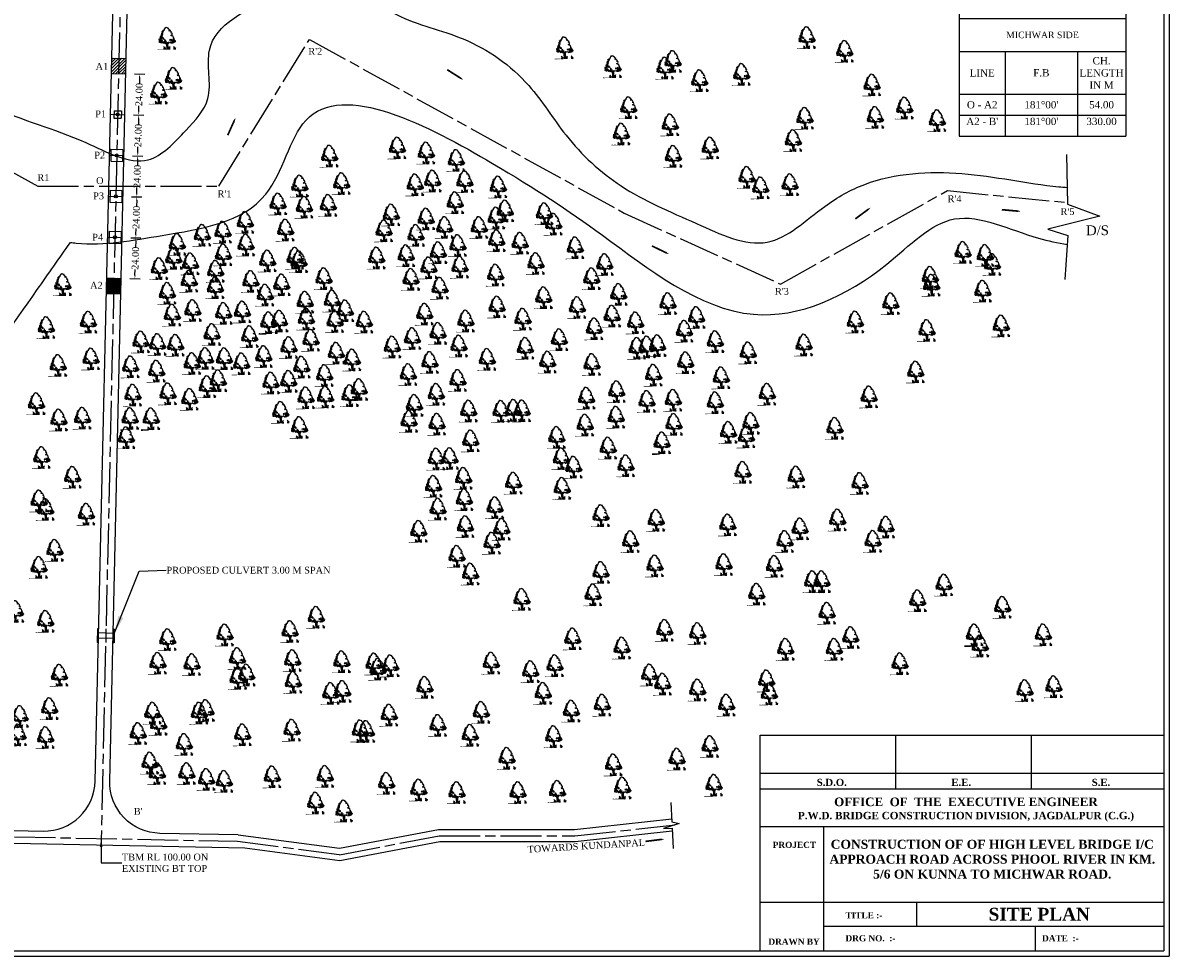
# Model space of a CAD drawing. Header units: metres. Extents: x 2367 to 3803, y 2055 to 3065.
# Tile 4 of 5: x 3131 to 3803, y 2055 to 2602. Entities that reach past the tile are written whole.
import ezdxf

# ---------------------------------------------------------------- set-up
doc = ezdxf.new("R2010")
doc.units = ezdxf.units.M
doc.header["$MEASUREMENT"] = 0
doc.linetypes.add('ACAD_ISO08W100', pattern=[36, 24, -3, 6, -3])
for name, color, linetype in [('GROUND_LVL', 114, 'Continuous'), ('SECTION', 7, 'Continuous'), ('TEX', 6, 'Continuous')]:
    doc.layers.add(name, color=color, linetype=linetype)
doc.styles.get("Standard").update_dxf_attribs({"font": 'times.ttf'})
doc.dimstyles.get("Standard").update_dxf_attribs({"dimtxt": 2.851, "dimasz": 2, "dimexe": 3, "dimexo": 5, "dimgap": 0.09, "dimtad": 0, "dimdec": 4, "dimzin": 0, "dimdsep": 46, "dimtxsty": 'Standard', "dimcen": 0.09, "dimadec": 0, "dimazin": 0, "dimtfac": 1, "dimtdec": 4, "dimtofl": 0, "dimtmove": 0, "dimatfit": 3, "dimfxl": 0, "dimtolj": 1, "dimtzin": 0, "dimarcsym": 0})

# ---------------------------------------------------------------- blocks, each defined once
blk = doc.blocks.new('A$C16861002')
h = blk.add_hatch()
h.set_pattern_fill('AR-SAND,_O', color=86, scale=0.0125, angle=-7.1637)
h.set_pattern_definition([(30.3363, (-626.73594, 51.387482), (0.0022222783, 0.0239954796), [0, -0.019, 0, -0.02125, 0, -0.0203125]), (0.3363, (-626.73594, 51.387482), (0.0263487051, 0.0322427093), [0, -0.01025, 0, -0.017125, 0, -0.0065625]), (320.3363, (-626.751195, 51.3894), (0.03863172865, -0.00478416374), [0, -0.00625, 0, -0.0225, 0, -0.029375]), (310.3363, (-626.751195, 51.3894), (0.0386513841, 0.0061993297), [0, -0.003125, 0, -0.01475, 0, -0.016875])])
edge = h.paths.add_edge_path()
edge.add_spline(control_points=[(0.63, 0.14), (0.62, 0.15), (0.59, 0.15), (0.51, 0.16), (0.38, 0.17), (0.24, 0.2), (0.12, 0.19), (0.01, 0.25), (-0.01, 0.21), (-0.02, 0.2)], knot_values=[0.028153, 0.028153, 0.028153, 0.028153, 0.042705, 0.440186, 0.998352, 1.57343, 2.182336, 2.529485, 2.667956, 2.667956, 2.667956, 2.667956], degree=3, periodic=0)
edge.add_line((-0.02, 0.2), (0.62, 0.12))
edge.add_arc((0.44, 0.18), 0.185, 342.7907, 350.3646)
at = {"color": 86}
for p, q in [((0.93, 0.56), (0.91, 0.37)), ((0.93, 0.24), (0.91, 0.1)), ((0.93, 0.38), (0.92, 0.23)), ((0.94, 0.66), (0.93, 0.56)), ((0.95, 0.55), (0.97, 0.67)), ((0.96, 0.49), (0.95, 0.38)), ((0.99, 0.67), (0.97, 0.5))]:
    blk.add_line(p, q, dxfattribs=at)
for points in [[(0.99, 2.08), (1.03, 2.07), (1.04, 2.08), (1.03, 2.09), (1.06, 2.12), (1.13, 2.09), (1.13, 2.08), (1.15, 2.08), (1.17, 2.05), (1.19, 2.05), (1.24, 2.03)], [(0.99, 2.08), (0.97, 2.08), (0.87, 1.96), (0.85, 1.88), (0.83, 1.86), (0.76, 1.85)], [(1.59, 1.09), (1.6, 1.09), (1.59, 1.21), (1.54, 1.27), (1.46, 1.27), (1.4, 1.32), (1.42, 1.35), (1.51, 1.37), (1.53, 1.41), (1.53, 1.5), (1.47, 1.5), (1.45, 1.55), (1.5, 1.61), (1.48, 1.61), (1.47, 1.65), (1.43, 1.65), (1.41, 1.65), (1.44, 1.68), (1.41, 1.72), (1.41, 1.76), (1.34, 1.75), (1.31, 1.74), (1.31, 1.78), (1.37, 1.8), (1.31, 1.89), (1.27, 1.92), (1.28, 1.99), (1.24, 2.02), (1.24, 2.03)], [(0.86, 0.1), (0.89, 0.26), (0.9, 0.43), (0.9, 0.59), (0.93, 0.67)], [(1, 0.66), (0.98, 0.5), (0.97, 0.36), (0.95, 0.18), (0.93, 0.09)], [(1.3, 0.65), (1.36, 0.63), (1.4, 0.64), (1.47, 0.62), (1.53, 0.65), (1.56, 0.64), (1.56, 0.68), (1.62, 0.65), (1.69, 0.68)], [(1.58, 1), (1.58, 0.96), (1.66, 0.92), (1.68, 0.85), (1.68, 0.81), (1.73, 0.79), (1.69, 0.68)]]:
    blk.add_lwpolyline(points, dxfattribs=at)
for points in [[(0.27, 1.12), (0.28, 1.08), (0.33, 1.12), (0.37, 1.1), (0.36, 1.14), (0.33, 1.13)], [(0.41, 1.08), (0.37, 1.06), (0.39, 1.02)], [(0.41, 1.26), (0.38, 1.23), (0.43, 1.21)], [(0.51, 1.32), (0.45, 1.37), (0.41, 1.34), (0.41, 1.3)], [(0.42, 1.15), (0.44, 1.09), (0.53, 1.13), (0.46, 1.14), (0.45, 1.18)], [(0.51, 1.2), (0.48, 1.17), (0.52, 1.16)], [(0.59, 1.49), (0.51, 1.48), (0.49, 1.44), (0.52, 1.43), (0.54, 1.39), (0.5, 1.37), (0.56, 1.37), (0.56, 1.41), (0.6, 1.43), (0.6, 1.45), (0.56, 1.46)], [(0.51, 1.3), (0.49, 1.24), (0.57, 1.2), (0.6, 1.22), (0.54, 1.25)], [(0.58, 1.57), (0.57, 1.55), (0.53, 1.58)], [(0.59, 1.34), (0.55, 1.32), (0.57, 1.3), (0.61, 1.31)], [(0.61, 1.68), (0.58, 1.64), (0.61, 1.59)], [(0.65, 1.56), (0.6, 1.52), (0.66, 1.48), (0.67, 1.51), (0.65, 1.52)], [(0.65, 1.2), (0.61, 1.18), (0.62, 1.11), (0.65, 1.11), (0.64, 1.15), (0.66, 1.15), (0.69, 1.13), (0.71, 1.15)], [(0.71, 1.74), (0.71, 1.69), (0.64, 1.7), (0.69, 1.72), (0.68, 1.76)], [(0.66, 1.81), (0.71, 1.82), (0.65, 1.78)], [(0.7, 1.64), (0.66, 1.62), (0.69, 1.59)], [(0.69, 1.1), (0.71, 1.05), (0.75, 1.08)], [(0.74, 1.88), (0.72, 1.85), (0.75, 1.86)], [(0.79, 1.81), (0.74, 1.78), (0.78, 1.76)], [(1.63, 1.07), (1.59, 1.08), (1.56, 1.02), (1.58, 1.01), (1.6, 1.04)], [(0.28, 0.91), (0.23, 0.89), (0.27, 0.87)], [(0.26, 1.04), (0.3, 0.93), (0.35, 0.97)], [(0.32, 0.86), (0.29, 0.84), (0.34, 0.82), (0.36, 0.84)], [(0.35, 0.92), (0.31, 0.9), (0.38, 0.86), (0.4, 0.88)], [(0.45, 1.02), (0.39, 0.98), (0.4, 0.94), (0.46, 0.96)], [(0.44, 0.86), (0.39, 0.81), (0.44, 0.81), (0.48, 0.78)], [(0.47, 0.86), (0.5, 0.82), (0.55, 0.86)], [(0.48, 0.95), (0.5, 0.89), (0.57, 0.97), (0.52, 0.94)], [(0.58, 0.87), (0.54, 0.83), (0.58, 0.72), (0.67, 0.76), (0.61, 0.78), (0.64, 0.81)], [(0.68, 0.81), (0.71, 0.73), (0.74, 0.8)], [(0.72, 0.89), (0.75, 0.84), (0.82, 0.84), (0.8, 0.87), (0.75, 0.88)], [(0.79, 0.76), (0.73, 0.71), (0.76, 0.67), (0.79, 0.69), (0.77, 0.71)], [(0.81, 0.98), (0.78, 0.93), (0.85, 0.93)], [(0.85, 0.75), (0.81, 0.68), (0.89, 0.69)], [(0.86, 0.85), (0.85, 0.81), (0.89, 0.79), (0.93, 0.81)], [(0.92, 0.66), (0.96, 0.74), (1.04, 0.69), (0.97, 0.7)], [(1.05, 0.67), (1.02, 0.64), (1.07, 0.63)], [(1.06, 0.71), (1.11, 0.66), (1.12, 0.7)], [(1.19, 0.7), (1.22, 0.68), (1.25, 0.73)], [(1.22, 0.93), (1.23, 0.89), (1.28, 0.9), (1.3, 0.86), (1.33, 0.94), (1.28, 0.92)], [(1.32, 0.7), (1.28, 0.66), (1.35, 0.66)], [(1.35, 0.9), (1.39, 0.85), (1.46, 0.85)], [(1.37, 0.72), (1.43, 0.66), (1.48, 0.69), (1.53, 0.67), (1.52, 0.74), (1.47, 0.71)], [(1.39, 0.95), (1.42, 0.9), (1.44, 0.96)], [(1.5, 0.85), (1.55, 0.81), (1.49, 0.81)], [(1.58, 0.95), (1.51, 0.91), (1.52, 0.88), (1.58, 0.85), (1.63, 0.88), (1.56, 0.89), (1.61, 0.93)], [(1.57, 0.74), (1.56, 0.7), (1.61, 0.68), (1.61, 0.74)], [(1.65, 1.02), (1.6, 1), (1.61, 0.96)], [(1.61, 0.82), (1.62, 0.77), (1.66, 0.82)], [(1.67, 0.75), (1.65, 0.72), (1.69, 0.69)]]:
    blk.add_lwpolyline(points, close=True, dxfattribs=at)
for centre, radius, start, end in [((0.35, 0.21), 0.324, 343.8213, 33.8793), ((0.57, 0.19), 0.128, 354.9817, 66.5193), ((0.54, 0.16), 0.113, 338.4127, 44.178), ((0.44, 0.18), 0.185, 343.4617, 20.2712), ((0.31, 0.26), 0.391, 338.8097, 11.1779), ((0.75, 0.11), 0.0708, 83.2374, 178.7654), ((0.84, 0.14), 0.144, 124.1986, 191.1044), ((0.96, 0.09), 0.0708, 346.9072, 82.4352), ((0.88, 0.14), 0.144, 334.5682, 41.474), ((1.42, 0.12), 0.391, 154.4947, 186.8629), ((1.16, 0.12), 0.128, 99.1533, 170.6909), ((1.37, 0.08), 0.324, 131.7933, 181.8513), ((1.18, 0.08), 0.113, 121.4946, 187.2599), ((1.27, 0.07), 0.185, 145.4014, 182.2109), ((1.25, 0.1), 0.324, 343.8213, 33.8793), ((1.47, 0.08), 0.128, 354.9817, 66.5193), ((1.44, 0.05), 0.113, 338.4127, 44.178), ((1.35, 0.06), 0.185, 343.4617, 20.2712), ((1.21, 0.14), 0.391, 338.8097, 11.1779), ((1.65, 0), 0.0708, 83.2374, 178.7654), ((1.74, 0.03), 0.144, 124.1986, 191.1044)]:
    blk.add_arc(centre, radius, start, end, dxfattribs=at)
for points, start_tangent, end_tangent in [([(0.76, 0.18), (0.76, 0.19), (0.76, 0.2), (0.77, 0.19), (0.77, 0.19), (0.77, 0.18), (0.77, 0.18), (0.77, 0.17), (0.76, 0.17), (0.76, 0.18), (0.76, 0.18)], (-0.533022, 0.846101), (-0.533022, 0.846101)), ([(0.76, 0.26), (0.76, 0.27), (0.76, 0.27), (0.76, 0.27), (0.76, 0.27), (0.77, 0.26), (0.77, 0.26), (0.76, 0.26), (0.76, 0.26), (0.76, 0.26), (0.76, 0.26)], (-0.533022, 0.846101), (-0.533022, 0.846101)), ([(0.97, 0.16), (0.97, 0.17), (0.97, 0.17), (0.96, 0.17), (0.96, 0.17), (0.95, 0.16), (0.95, 0.16), (0.95, 0.15), (0.96, 0.15), (0.97, 0.15), (0.97, 0.16)], (0.725822, 0.687882), (0.725822, 0.687882)), ([(0.99, 0.23), (0.99, 0.24), (0.99, 0.24), (0.98, 0.24), (0.98, 0.24), (0.98, 0.24), (0.98, 0.23), (0.98, 0.23), (0.98, 0.23), (0.99, 0.23), (0.99, 0.23)], (0.725822, 0.687882), (0.725822, 0.687882)), ([(1.66, 0.15), (1.66, 0.16), (1.66, 0.16), (1.67, 0.16), (1.67, 0.15), (1.67, 0.15), (1.67, 0.15), (1.67, 0.14), (1.66, 0.14), (1.66, 0.15), (1.66, 0.15)], (-0.533022, 0.846101), (-0.533022, 0.846101)), ([(1.66, 0.07), (1.66, 0.08), (1.67, 0.08), (1.67, 0.08), (1.67, 0.08), (1.68, 0.07), (1.68, 0.07), (1.67, 0.06), (1.67, 0.06), (1.66, 0.07), (1.66, 0.07)], (-0.533022, 0.846101), (-0.533022, 0.846101))]:
    blk.add_spline(points, degree=3, dxfattribs=dict(at, start_tangent=start_tangent, end_tangent=end_tangent))
blk = doc.blocks.new('*T5')
at = {"color": 0, "linetype": 'ByBlock', "lineweight": -2, "transparency": 16777216}
for p, q in [((0, 0), (97.69, 0)), ((0, 0), (0, -87.76)), ((97.69, 0), (97.69, -87.76)), ((0, -18.72), (97.69, -18.72)), ((0, -38.01), (97.69, -38.01)), ((27.09, -38.01), (27.09, -87.76)), ((69.33, -38.01), (69.33, -87.76)), ((0, -63.15), (97.69, -63.15)), ((0, -75.45), (97.69, -75.45)), ((0, -87.76), (97.69, -87.76))]:
    blk.add_line(p, q, dxfattribs=at)
at = {"color": 0, "linetype": 'ByBlock', "transparency": 16777216}
for s, insert, char_height, width, attachment_point in [('{\\fTimes New Roman|b0|i0|c0|p18;BEARING DETAIL OF ROAD}', (48.84, -9.36), 4.752, 94.8347, 5), ('MICHWAR SIDE', (48.84, -28.37), 3.8016, 94.8347, 5), ('{\\fTimes New Roman|b0|i0|c0|p18;CH. LENGTH IN M}', (83.51, -50.58), 4.2768, 25.5097, 5), ('{\\fTimes New Roman|b0|i0|c0|p18;LINE}', (13.54, -50.58), 4.2768, 24.2352, 5), ('{\\fTimes New Roman|b0|i0|c0|p18;F.B}', (48.21, -50.58), 4.2768, 39.3874, 5), ('{\\fTimes New Roman|b0|i0|c0|p18;O - A2}', (13.54, -69.3), 4.2768, 24.2352, 5), ("181%%D00'", (48.21, -69.3), 4.277, 39.3874, 5), ('54.00', (83.51, -69.3), 4.277, 25.5097, 5), ("A2 - B'", (13.54, -76.88), 4.277, 24.2352, 2), ("181%%D00'", (48.21, -76.88), 4.277, 39.3874, 2), ('330.00', (83.51, -76.88), 4.277, 25.5097, 2)]:
    blk.add_mtext(s, dxfattribs=dict(at, insert=insert, char_height=char_height, width=width, attachment_point=attachment_point))
blk = doc.blocks.new('*D6')
at = {"color": 0, "linetype": 'Continuous', "lineweight": -2, "transparency": 16777216}
for p, q in [((3196.52, 2572.36), (3202.55, 2572.22)), ((3199.5, 2570.29), (3199.42, 2566.86)), ((3199.04, 2550.29), (3199.12, 2553.73)), ((3195.97, 2548.36), (3202, 2548.23))]:
    blk.add_line(p, q, dxfattribs=at)
at = {"color": 0, "linetype": 'Continuous', "transparency": 16777216}
for points in [[(3199.17, 2570.3), (3199.83, 2570.28), (3199.55, 2572.29)], [(3198.71, 2550.3), (3199.38, 2550.29), (3199, 2548.29)]]:
    blk.add_solid(points, dxfattribs=at)
at = {"layer": 'Defpoints', "color": 0, "linetype": 'Continuous', "transparency": 16777216}
for p in [(3191.52, 2572.47), (3190.97, 2548.48), (3199, 2548.29)]:
    blk.add_point(p, dxfattribs=at)
at = {"color": 0, "linetype": 'Continuous', "transparency": 16777216, "insert": (3199.27, 2560.29), "char_height": 2.851, "attachment_point": 5, "rotation": 88.69194}
blk.add_mtext('\\A1;{\\H1.40302x;24.00}', dxfattribs=at)
blk = doc.blocks.new('*D7')
at = {"color": 0, "linetype": 'Continuous', "lineweight": -2, "transparency": 16777216}
for p, q in [((3195.97, 2548.36), (3202, 2548.23)), ((3198.95, 2546.29), (3198.87, 2542.86)), ((3198.5, 2526.3), (3198.57, 2529.73)), ((3195.43, 2524.37), (3201.45, 2524.23))]:
    blk.add_line(p, q, dxfattribs=at)
at = {"color": 0, "linetype": 'Continuous', "transparency": 16777216}
for points in [[(3198.62, 2546.3), (3199.29, 2546.29), (3199, 2548.29)], [(3198.16, 2526.31), (3198.83, 2526.29), (3198.45, 2524.3)]]:
    blk.add_solid(points, dxfattribs=at)
at = {"layer": 'Defpoints', "color": 0, "linetype": 'Continuous', "transparency": 16777216}
for p in [(3190.97, 2548.48), (3190.43, 2524.48), (3198.45, 2524.3)]:
    blk.add_point(p, dxfattribs=at)
at = {"color": 0, "linetype": 'Continuous', "transparency": 16777216, "insert": (3198.72, 2536.3), "char_height": 2.851, "attachment_point": 5, "rotation": 88.69194}
blk.add_mtext('\\A1;{\\H1.40302x;24.00}', dxfattribs=at)
blk = doc.blocks.new('*D8')
at = {"color": 0, "linetype": 'Continuous', "lineweight": -2, "transparency": 16777216}
for p, q in [((3195.43, 2524.37), (3201.45, 2524.23)), ((3198.4, 2522.3), (3198.33, 2518.87)), ((3194.88, 2500.37), (3200.9, 2500.24)), ((3197.95, 2502.31), (3198.03, 2505.74))]:
    blk.add_line(p, q, dxfattribs=at)
at = {"color": 0, "linetype": 'Continuous', "transparency": 16777216}
for points in [[(3198.07, 2522.31), (3198.74, 2522.29), (3198.45, 2524.3)], [(3197.61, 2502.31), (3198.28, 2502.3), (3197.9, 2500.31)]]:
    blk.add_solid(points, dxfattribs=at)
at = {"layer": 'Defpoints', "color": 0, "linetype": 'Continuous', "transparency": 16777216}
for p in [(3190.43, 2524.48), (3189.88, 2500.49), (3197.9, 2500.31)]:
    blk.add_point(p, dxfattribs=at)
at = {"color": 0, "linetype": 'Continuous', "transparency": 16777216, "insert": (3198.18, 2512.3), "char_height": 2.851, "attachment_point": 5, "rotation": 88.69194}
blk.add_mtext('\\A1;{\\H1.40302x;24.00}', dxfattribs=at)
blk = doc.blocks.new('*D9')
at = {"color": 0, "linetype": 'Continuous', "lineweight": -2, "transparency": 16777216}
for p, q in [((3194.88, 2500.37), (3200.9, 2500.24)), ((3197.86, 2498.31), (3197.78, 2494.87)), ((3197.4, 2478.31), (3197.48, 2481.74)), ((3194.33, 2476.38), (3200.35, 2476.24))]:
    blk.add_line(p, q, dxfattribs=at)
at = {"color": 0, "linetype": 'Continuous', "transparency": 16777216}
for points in [[(3197.52, 2498.31), (3198.19, 2498.3), (3197.9, 2500.31)], [(3197.07, 2478.32), (3197.73, 2478.3), (3197.35, 2476.31)]]:
    blk.add_solid(points, dxfattribs=at)
at = {"layer": 'Defpoints', "color": 0, "linetype": 'Continuous', "transparency": 16777216}
for p in [(3189.88, 2500.49), (3189.33, 2476.49), (3197.35, 2476.31)]:
    blk.add_point(p, dxfattribs=at)
at = {"color": 0, "linetype": 'Continuous', "transparency": 16777216, "insert": (3197.63, 2488.31), "char_height": 2.851, "attachment_point": 5, "rotation": 88.69194}
blk.add_mtext('\\A1;{\\H1.40302x;24.00}', dxfattribs=at)
blk = doc.blocks.new('*D10')
at = {"color": 0, "linetype": 'Continuous', "lineweight": -2, "transparency": 16777216}
for p, q in [((3194.33, 2476.38), (3200.35, 2476.24)), ((3197.31, 2474.31), (3197.23, 2470.88)), ((3196.85, 2454.32), (3196.93, 2457.75)), ((3193.78, 2452.39), (3199.81, 2452.25))]:
    blk.add_line(p, q, dxfattribs=at)
at = {"color": 0, "linetype": 'Continuous', "transparency": 16777216}
for points in [[(3196.98, 2474.32), (3197.64, 2474.3), (3197.35, 2476.31)], [(3196.52, 2454.32), (3197.19, 2454.31), (3196.81, 2452.32)]]:
    blk.add_solid(points, dxfattribs=at)
at = {"layer": 'Defpoints', "color": 0, "linetype": 'Continuous', "transparency": 16777216}
for p in [(3189.33, 2476.49), (3188.78, 2452.5), (3196.81, 2452.32)]:
    blk.add_point(p, dxfattribs=at)
at = {"color": 0, "linetype": 'Continuous', "transparency": 16777216, "insert": (3197.08, 2464.31), "char_height": 2.851, "attachment_point": 5, "rotation": 88.69194}
blk.add_mtext('\\A1;{\\H1.40302x;24.00}', dxfattribs=at)

msp = doc.modelspace()

# ---------------------------------------------------------------- hatches: boundary and pattern name
at = {"linetype": 'Continuous'}
h = msp.add_hatch(dxfattribs=at)
h.set_pattern_fill('ANSI31', color=0, scale=10)
h.set_pattern_definition([(45, (-3867.7532, 697.1433), (-0.88388348, 0.88388348), [])])
h.paths.add_polyline_path([(3183.02632, 2572.71997), (3187.2746, 2572.59585), (3187.48005, 2581.59369), (3183.23178, 2581.7178)])
h.paths.add_polyline_path([(3187.2746, 2572.59585), (3191.52287, 2572.47173), (3191.72833, 2581.46957), (3187.48005, 2581.59369)])
h = msp.add_hatch(dxfattribs=at)
h.set_pattern_fill('ANSI31', color=0, scale=5)
h.set_pattern_definition([(45, (-3867.7532, 697.1433), (-0.44194174, 0.44194174), [])])
h.paths.add_polyline_path([(3184.53518, 2452.62468), (3180.28691, 2452.7488), (3180.08145, 2443.75096), (3184.32973, 2443.62684)])
h.paths.add_polyline_path([(3184.32973, 2443.62684), (3188.578, 2443.50273), (3188.78346, 2452.50056), (3184.53518, 2452.62468)])

# ---------------------------------------------------------------- linework, layer by layer
at = {"color": 0, "linetype": 'Continuous'}
for p, q in [((3803.09926, 3065.27047), (3803.09926, 2055.18248)), ((3800.09926, 3062.27047), (3800.09926, 2058.18248)), ((3183.23178, 2581.7178), (3191.72833, 2581.46957)), ((3183.02632, 2572.71997), (3191.52287, 2572.47173)), ((3182.47844, 2548.72573), (3190.97499, 2548.4775)), ((3184.62667, 2550.81389), (3188.92492, 2550.68831)), ((3191.02407, 2550.62698), (3191.03778, 2550.62658)), ((3182.41565, 2546.57665), (3182.42936, 2546.57625)), ((3184.52851, 2546.51492), (3188.82676, 2546.38934)), ((3182.76015, 2528.20876), (3189.75731, 2528.00433)), ((3181.93056, 2524.7315), (3190.42711, 2524.48326)), ((3182.60035, 2521.21044), (3189.59751, 2521.00601)), ((3742.97341, 2525.23851), (3743.45274, 2496.12234)), ((3181.38268, 2500.73727), (3189.87922, 2500.48903)), ((3182.21227, 2504.21452), (3189.20943, 2504.01009)), ((3182.05247, 2497.2162), (3189.04963, 2497.01177)), ((3743.45274, 2496.12234), (3762.57973, 2488.96851)), ((3762.57973, 2488.96851), (3732.07404, 2481.46543)), ((3181.66439, 2480.22029), (3188.66154, 2480.01586)), ((3732.07404, 2481.46543), (3743.75561, 2477.72483)), ((3180.83479, 2476.74303), (3189.33134, 2476.4948)), ((3181.50459, 2473.22197), (3188.50175, 2473.01754)), ((3743.75561, 2477.72483), (3742.07325, 2451.82241)), ((3180.28691, 2452.7488), (3188.78346, 2452.50056)), ((3180.08145, 2443.75096), (3188.578, 2443.50273)), ((3511.05026, 2145.16884), (3511.59593, 2133.91664)), ((3515.84052, 2132.86411), (3506.77461, 2130.00447)), ((3506.77461, 2130.00447), (3511.77624, 2130.19864)), ((3511.59593, 2133.91664), (3515.84052, 2132.86411)), ((3511.77624, 2130.19864), (3512.35478, 2118.26888)), ((3085.46644, 2122.15641), (3261.20252, 2118.65581)), ((2370.0112, 2058.18248), (3800.09926, 2058.18248)), ((2367.0112, 2055.18248), (3803.09926, 2055.18248))]:
    msp.add_line(p, q, dxfattribs=at)
at = {"color": 0, "linetype": 'ACAD_ISO08W100'}
for p, q in [((3188.64755, 2632.72338), (3177.03329, 2124.08318)), ((3245.92025, 2506.51641), (3299.13683, 2592.65399)), ((3299.13683, 2592.65399), (3483.73341, 2490.79735)), ((3184.62667, 2550.81389), (3184.52851, 2546.51492)), ((3188.92492, 2550.68831), (3188.82676, 2546.38934)), ((3087.5275, 2535.68405), (3139.81418, 2506.54897)), ((3182.76015, 2528.20876), (3182.60035, 2521.21044)), ((3189.75731, 2528.00433), (3189.59751, 2521.00601)), ((3139.81418, 2506.54897), (3245.92025, 2506.51641)), ((3182.21227, 2504.21452), (3182.05247, 2497.2162)), ((3189.20943, 2504.01009), (3189.04963, 2497.01177)), ((3575.28646, 2449.13752), (3673.18631, 2503.98718)), ((3673.18631, 2503.98718), (3743.43884, 2496.96691)), ((3483.73341, 2490.79735), (3575.28646, 2449.13752)), ((3181.66439, 2480.22029), (3181.50459, 2473.22197)), ((3188.66154, 2480.01586), (3188.50175, 2473.01754)), ((3090.27347, 2125.8114), (3256.98289, 2122.49061))]:
    msp.add_line(p, q, dxfattribs=at)
at = {"linetype": 'Continuous'}
for p, q in [((3175.34839, 2247.11629), (3174.94857, 2247.12869)), ((3184.28838, 2244.33779), (3175.29238, 2244.61682)), ((3184.74422, 2246.82485), (3184.3444, 2246.83725)), ((3175.16914, 2239.118), (3174.76932, 2239.1304)), ((3184.22116, 2241.33843), (3175.22516, 2241.61746)), ((3184.56497, 2238.82657), (3184.16515, 2238.83897))]:
    msp.add_line(p, q, dxfattribs=at)
at = {"color": 0, "linetype": 'Continuous'}
for points in [[(3090.15731, 2129.56446), (3142.96291, 2128.51259, 0.413360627), (3173.55256, 2157.8218), (3184.21385, 2624.72679, 0.116579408), (3181.3464, 2638.22759), (3149.8179, 2704.95705), (3083.50842, 2892.55465, -0.121982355), (3082.11164, 2906.91013), (3087.52929, 2943.81199, -0.192405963), (3098.70658, 2963.06751), (3122.6641, 2981.84188, 0.040247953), (3126.20817, 2985.11154), (3147.49417, 3008.18161), (3185.80989, 3038.80571), (3199.34377, 3045.85582)], [(3257.26633, 2126.23571), (3211.44962, 2127.14836, -0.415067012), (3182.0549, 2157.82725), (3192.7575, 2626.54139, 0.116579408), (3189.89005, 2640.04219), (3157.68793, 2708.19736), (3092.22404, 2893.40268, -0.121982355), (3090.82725, 2907.75815), (3095.76191, 2941.37017, -0.192405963), (3106.93921, 2960.62569), (3127.42605, 2976.68026, 0.040247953), (3130.97013, 2979.94992), (3152.27904, 3003.04482), (3189.64809, 3032.91229), (3203.85558, 3040.31331)]]:
    msp.add_lwpolyline(points, format="xyb", dxfattribs=at)
at = {"color": 0}
for points in [[(3389.27263, 2568.93976, 0, 2, 0), (3386.04031, 2570.9879, 1, 1, 0), (3379.89247, 2574.88343, 1, 1, 0)], [(3255.77647, 2546.60076, 0, 2, 0), (3254.21085, 2543.10911, 1, 1, 0), (3251.23306, 2536.46804, 1, 1, 0)], [(3628.08533, 2494.01082, 0, 2, 0), (3625.01074, 2491.73273, 1, 1, 0), (3619.16292, 2487.39982, 1, 1, 0)], [(3716.11794, 2491.80764, 0, 2, 0), (3712.30641, 2492.14677, 1, 1, 0), (3705.05692, 2492.79179, 1, 1, 0)], [(3509.89977, 2466.74858, 0, 2, 0), (3506.4519, 2468.40841, 1, 1, 0), (3499.8941, 2471.56537, 1, 1, 0)], [(3507.14786, 2123.7806, 0, 2, 0), (3503.35047, 2123.30874, 1, 1, 0), (3496.1279, 2122.41128, 1, 1, 0)]]:
    msp.add_lwpolyline(points, format="xyseb", dxfattribs=at)
at = {"color": 0, "linetype": 'ACAD_ISO08W100'}
for points in [[(3174.94857, 2247.12869), (3174.76932, 2239.1304)], [(3175.34839, 2247.11629), (3175.16914, 2239.118)], [(3179.84726, 2247.01546), (3179.66801, 2239.01717)], [(3184.3444, 2246.83725), (3184.16515, 2238.83897)], [(3184.74422, 2246.82485), (3184.56497, 2238.82657)], [(3256.98289, 2122.49061), (3316.76623, 2114.60417), (3375.21679, 2125.66646), (3454.73112, 2125.66646), (3513.57166, 2132.14845)]]:
    msp.add_lwpolyline(points, dxfattribs=at)
at = {"color": 0, "linetype": 'Continuous'}
for points in [[(3257.26633, 2126.23571), (3316.66012, 2118.40066), (3374.86505, 2129.41646), (3454.52519, 2129.41646), (3511.50974, 2135.69399)], [(3261.20252, 2118.65581), (3316.8582, 2111.31389), (3375.52163, 2122.41646), (3454.90959, 2122.41646), (3511.84945, 2128.68906)]]:
    msp.add_lwpolyline(points, dxfattribs=at)
for centre in [(3186.72672, 2548.60162), (3186.17883, 2524.60738), (3185.63095, 2500.61315), (3185.08307, 2476.61891)]:
    msp.add_circle(centre, 0.9, dxfattribs=at)
for points, knots in [([(2597.85061, 3033.17449), (2600.31096, 3022.45478), (2616.20059, 3003.76158), (2640.68788, 2974.31312), (2647.80879, 2929.17037), (2663.16176, 2855.37654), (2742.06474, 2856.39654), (2804.05176, 2827.46184), (2849.41496, 2780.31981), (2878.83202, 2701.44432), (2870.98515, 2612.34305), (2937.10595, 2576.58479), (2992.59628, 2549.26887), (3055.35314, 2593.71672), (3111.55708, 2548.98564), (3160.13557, 2538.22257), (3203.08918, 2513.71901), (3225.52376, 2538.17249), (3244.4303, 2558.05054), (3233.09591, 2597.00215), (3274.2951, 2615.74326), (3314.49591, 2634.18906), (3348.33806, 2603.43979), (3391.80703, 2595.3296), (3427.7121, 2569.99385), (3449.44839, 2533.41668), (3482.34502, 2503.11744), (3522.94289, 2486.64235), (3568.1359, 2464.69617), (3597.27512, 2493.79118), (3633.01433, 2513.76421), (3682.39744, 2516.75706), (3721.19162, 2507.78124), (3741.69112, 2505.94864), (3743.29307, 2505.82123)], [97.447771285, 97.447771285, 97.447771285, 97.447771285, 132.402132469, 160.793410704, 214.071349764, 267.711048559, 364.384007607, 403.427040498, 475.513386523, 551.247914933, 657.601032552, 700.487961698, 766.948538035, 829.441254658, 893.599313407, 952.523186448, 990.377000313, 1018.37806549, 1041.2127217, 1069.445833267, 1120.171503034, 1151.300844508, 1196.3422582, 1238.005163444, 1285.075456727, 1321.584222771, 1365.409030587, 1414.867841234, 1457.732893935, 1497.363552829, 1524.217529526, 1581.523765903, 1638.849437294, 1643.702913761, 1643.702913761, 1643.702913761, 1643.702913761]), ([(3158.96205, 2473.57734), (3160.11757, 2473.42403), (3177.82122, 2471.43104), (3216.4137, 2478.75512), (3278.61209, 2487.72414), (3296.2958, 2580.85266), (3404.54843, 2522.93034), (3474.50776, 2476.90595), (3552.68025, 2414.023), (3629.98404, 2449.03483), (3676.05482, 2498.53832), (3715.1192, 2478.10167), (3737.7939, 2473.27354), (3743.41234, 2472.43961)], [1064.078345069, 1064.078345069, 1064.078345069, 1064.078345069, 1067.61296304, 1118.217339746, 1183.577722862, 1232.802699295, 1345.157218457, 1422.053688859, 1522.071871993, 1605.635096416, 1653.338826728, 1703.747853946, 1720.404136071, 1720.404136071, 1720.404136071, 1720.404136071]), ([(2444.31049, 2248.24327), (2459.60733, 2245.18747), (2502.36632, 2240.55776), (2571.43063, 2257.96959), (2641.43412, 2236.02944), (2714.09166, 2250.03545), (2768.13417, 2194.25742), (2863.74058, 2198.91517), (2953.91648, 2208.89651), (3020.79626, 2261.07858), (3059.7915, 2318.3496), (3094.41606, 2381.64573), (3131.65664, 2434.61031), (3152.51317, 2464.37179), (3158.96205, 2473.57734)], [99.958800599, 99.958800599, 99.958800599, 99.958800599, 146.455065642, 228.079568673, 306.940592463, 361.783439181, 436.46137842, 512.681343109, 636.882805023, 703.03626455, 759.053307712, 844.037924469, 919.340357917, 953.063399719, 953.063399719, 953.063399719, 953.063399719])]:
    msp.add_open_spline(points, degree=3, knots=knots, dxfattribs=at)
at = {"layer": 'GROUND_LVL', "color": 0, "linetype": 'ByBlock'}
for p, q in [((3563.39502, 2058.18248), (3563.39502, 2184.76943)), ((3563.39502, 2184.76943), (3800.09926, 2184.76943)), ((3642.89502, 2153.17199), (3642.89502, 2184.76943)), ((3722.39502, 2153.17199), (3722.39502, 2184.76943)), ((3563.39502, 2162.39689), (3800.09926, 2162.39689)), ((3563.39502, 2153.17199), (3800.09926, 2153.17199)), ((3563.39502, 2131.09107), (3800.09926, 2131.09107)), ((3600.51991, 2131.09107), (3600.51991, 2058.18248)), ((3563.39502, 2086.78429), (3800.09926, 2086.78429)), ((3654.9515, 2086.78429), (3654.9515, 2072.67864)), ((3600.51991, 2072.67864), (3800.09926, 2072.67864)), ((3724.5405, 2072.67864), (3724.5405, 2058.18248))]:
    msp.add_line(p, q, dxfattribs=at)

# ---------------------------------------------------------------- block references
msp.add_blockref('*T5', (3680.01197, 2623.58855))
at = {"layer": 'SECTION', "color": 0, "linetype": 'ByBlock', "ltscale": 20, "xscale": 6.400800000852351, "yscale": 6.40079999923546, "zscale": 6.4008, "rotation": 7.997271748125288}
for p in [(3585.28159, 2585.80866), (3210.21862, 2585.36241), (3443.22833, 2579.81925), (3607.47302, 2577.80191), (3471.58404, 2568.73299), (3502.06385, 2567.94745), (3506.72043, 2571.81251), (3213.91717, 2561.95804), (3522.40597, 2560.55657), (3547.06306, 2564.25201), (3205.28717, 2553.3354), (3623.50011, 2558.09295), (3480.83044, 2544.71273), (3584.10496, 2538.53431), (3625.34943, 2538.99995), (3642.60941, 2544.54308), (3505.14599, 2534.68862), (3661.71864, 2537.15223), (3476.51548, 2529.31514), (3577.26808, 2525.45005), (3345.23404, 2521.15865), (3528.57025, 2521.13871), (3305.4627, 2516.34198), (3362.10678, 2518.14821), (3379.73276, 2513.78312), (3506.9953, 2516.21148), (3287.98517, 2498.82884), (3312.5432, 2500.23621), (3355.62888, 2499.48359), (3365.87302, 2501.74143), (3384.73175, 2501.41778), (3404.31616, 2498.25682), (3550.1452, 2503.8934), (3575.41877, 2499.58206), (3558.15878, 2497.73437), (3275.28075, 2488.29512), (3290.69909, 2486.38825), (3304.70946, 2487.44189), (3379.07459, 2489.01026), (3341.61851, 2481.87264), (3362.05406, 2479.49845), (3403.11096, 2480.04377), (3408.39702, 2484.20069), (3431.41264, 2482.60422), (3242.89117, 2471.73777), (3255.99767, 2477.45759), (3279.64958, 2472.94194), (3337.40031, 2472.54032), (3372.95352, 2474.49708), (3393.16808, 2474.47448), (3436.80691, 2476.44456), (3216.16687, 2464.6059), (3230.83923, 2469.93151), (3356.08078, 2469.83094), (3403.42996, 2466.76873), (3417.15626, 2465.28018), (3243.1925, 2458.49191), (3256.44964, 2464.21173), (3350.35611, 2457.93977), (3369.21491, 2459.72341), (3380.66425, 2463.938), (3449.52204, 2462.58532), (3676.85286, 2459.89045), (3689.81696, 2458.11118), (3214.11719, 2456.38463), (3223.90943, 2453.22367), (3269.10418, 2454.87941), (3285.22362, 2456.53512), (3287.53705, 2454.43155), (3333.03147, 2456.58508), (3381.87256, 2451.24551), (3426.4036, 2453.34582), (3466.77, 2452.79355), (3694.0265, 2452.81273), (3205.5988, 2450.37006), (3238.66898, 2448.80793), (3302.15002, 2444.49714), (3363.64087, 2450.84267), (3402.8104, 2446.58582), (3459.15469, 2444.4913), (3657.58751, 2445.26126), (3149.04197, 2440.95818), (3223.15613, 2442.98824), (3238.52233, 2439.22519), (3259.31194, 2442.83772), (3277.38988, 2440.88093), (3353.24603, 2444.06921), (3370.12196, 2438.90277), (3658.35809, 2440.64151), (3210.35096, 2435.91374), (3267.74828, 2434.8601), (3307.01691, 2431.4065), (3431.02735, 2433.3269), (3474.95225, 2435.25181), (3688.41204, 2437.17669), (3225.26526, 2425.8288), (3254.35063, 2425.00928), (3291.12589, 2430.73945), (3314.64865, 2425.62479), (3403.67053, 2427.93719), (3450.67793, 2427.55222), (3503.85025, 2429.86211), (3634.46914, 2429.86211), (3164.07162, 2419.01042), (3213.21333, 2423.11942), (3243.35326, 2424.10614), (3269.81527, 2418.674), (3276.06103, 2419.60088), (3291.80823, 2420.8457), (3308.67544, 2419.34933), (3325.79672, 2419.00186), (3361.23365, 2423.70012), (3385.33746, 2419.63605), (3418.77984, 2420.72832), (3471.09916, 2422.54749), (3484.85735, 2418.59326), (3520.56866, 2421.72226), (3613.66261, 2419.08268), (3139.41107, 2415.80595), (3236.57402, 2411.76339), (3369.06739, 2412.41105), (3460.71247, 2415.10267), (3513.48289, 2413.69297), (3655.66096, 2414.07795), (3699.20064, 2416.77282), (3194.84417, 2407.3983), (3204.63641, 2405.89308), (3215.18181, 2405.44151), (3258.59677, 2410.50821), (3281.63499, 2404.09721), (3294.52215, 2408.40511), (3342.25185, 2404.43342), (3354.00245, 2409.40062), (3381.29104, 2404.99405), (3440.17607, 2408.68322), (3491.5204, 2404.45348), (3497.68532, 2405.22343), (3531.59229, 2407.53332), (3583.60865, 2405.60841), (3165.61316, 2397.44773), (3232.68695, 2397.72317), (3243.8045, 2397.57733), (3266.87139, 2398.82897), (3309.37863, 2400.79812), (3420.23875, 2403.68353), (3485.74085, 2403.68353), (3550.85764, 2400.98866), (3146.34434, 2393.59724), (3188.81824, 2392.79775), (3224.87178, 2394.72948), (3253.89794, 2394.5669), (3289.09673, 2392.58597), (3318.75786, 2396.82847), (3364.25071, 2395.34763), (3397.89097, 2397.13887), (3433.33919, 2395.59896), (3459.30755, 2394.16818), (3514.25348, 2395.21398), (3204.03381, 2390.23889), (3240.1889, 2384.63252), (3281.48142, 2384.28373), (3302.54175, 2387.71386), (3351.59617, 2388.27312), (3380.67148, 2384.81115), (3495.37349, 2387.89937), (3535.06008, 2386.35946), (3649.11075, 2389.82428), (3233.711, 2381.17051), (3271.08959, 2383.32527), (3322.77634, 2379.50648), (3473.79637, 2378.2749), (3133.60989, 2371.18327), (3190.17335, 2376.20332), (3210.66162, 2376.95591), (3223.46686, 2373.79499), (3291.57786, 2374.59505), (3303.0413, 2375.14136), (3317.35294, 2375.89398), (3368.01694, 2376.683), (3456.07226, 2374.4251), (3491.5204, 2372.50022), (3506.93126, 2373.19521), (3531.59229, 2371.73024), (3562.03153, 2376.73499), (3621.754, 2375.19506), (3276.81426, 2366.16586), (3355.21177, 2370.21059), (3387.012, 2366.89386), (3405.98237, 2366.72551), (3413.36377, 2367.3086), (3418.30469, 2366.97795), (3146.72977, 2361.63821), (3160.58619, 2362.71223), (3188.51625, 2362.50589), (3200.86945, 2362.35536), (3287.82573, 2357.22936), (3352.04958, 2360.8362), (3368.47028, 2359.18046), (3455.3016, 2358.64098), (3473.45449, 2363.28458), (3507.31797, 2359.02595), (3552.39906, 2359.68543), (3186.25648, 2351.21681), (3438.66031, 2351.42458), (3539.29846, 2354.4062), (3549.81212, 2351.7216), (3601.71805, 2356.71606), (3388.20532, 2349.39657), (3468.78733, 2345.16671), (3500.38245, 2348.24652), (3136.69289, 2339.60933), (3368.01839, 2338.70957), (3376.00275, 2339.01062), (3441.37423, 2338.98399), (3448.53223, 2333.95817), (3479.19063, 2334.77225), (3547.77515, 2330.92246), (3154.80555, 2328.05788), (3383.98857, 2327.4427), (3413.29572, 2324.63027), (3578.98498, 2328.22762), (3616.35974, 2324.37783), (3366.36222, 2322.77655), (3441.80842, 2321.55043), (3135.15143, 2314.19612), (3384.4704, 2314.92513), (3402.49638, 2310.24791), (3139.00516, 2309.1905), (3162.8806, 2306.39228), (3369.05105, 2309.3885), (3464.54895, 2305.51386), (3385.10081, 2299.13732), (3406.39485, 2297.59308), (3496.91474, 2302.81899), (3538.91309, 2300.12413), (3581.29682, 2297.81427), (3603.28259, 2303.01944), (3631.68115, 2298.8019), (3357.72746, 2296.38945), (3481.91105, 2290.31513), (3572.39099, 2290.38364), (3624.06583, 2290.49966), (3144.38258, 2285.21463), (3400.61255, 2289.40848), (3380.13375, 2281.70536), (3536.62461, 2276.84086), (3135.13357, 2275.20335), (3388.08434, 2271.35427), (3464.57231, 2272.22112), (3496.16743, 2276.07091), (3566.26991, 2275.87046), (3588.64098, 2266.83141), (3594.03524, 2266.83141), (3665.70226, 2264.90653), (3418.20027, 2256.42945), (3459.94863, 2259.13182), (3555.8899, 2259.5168), (3650.28999, 2255.66704), (3699.99451, 2251.81724), (3121.26283, 2249.36162), (3138.99012, 2243.58589), (3297.64487, 2245.96196), (3597.11774, 2248.35242), (3282.31494, 2237.59813), (3501.94699, 2238.34297), (3521.21234, 2236.41806), (3210.56566, 2232.87267), (3244.08733, 2235.5675), (3448.00408, 2233.33825), (3610.98876, 2234.1082), (3683.49105, 2235.66902), (3723.88354, 2235.64811), (3476.90208, 2227.94852), (3572.84342, 2227.17857), (3601.35605, 2227.17857), (3686.89408, 2229.10348), (3204.78603, 2219.01339), (3224.82197, 2218.24344), (3251.42427, 2221.78618), (3283.77385, 2220.55333), (3312.62295, 2219.89288), (3331.55183, 2218.62842), (3341.18455, 2217.47349), (3400.2261, 2219.094), (3437.60085, 2217.55409), (3639.88676, 2218.70902), (3147.08303, 2212.01195), (3251.79343, 2210.15888), (3256.8024, 2212.08379), (3333.86367, 2215.54861), (3423.34446, 2214.08928), (3493.08494, 2212.16439), (3284.15914, 2207.84902), (3313.05714, 2202.45932), (3361.31016, 2204.84978), (3500.79111, 2206.77469), (3521.21234, 2203.30987), (3561.66953, 2208.69957), (3713.13675, 2202.96552), (3730.04847, 2205.23476), (3306.12163, 2201.30439), (3430.66534, 2201.38496), (3563.21077, 2200.99998), (3141.30239, 2192.37447), (3201.7683, 2189.77588), (3229.06035, 2189.755), (3232.91344, 2191.29491), (3394.38762, 2190.1994), (3447.23349, 2190.99054), (3465.34289, 2194.45535), (3538.16579, 2194.45535), (3123.96047, 2187.75391), (3205.17132, 2183.21034), (3340.41389, 2188.60007), (3369.01626, 2182.52099), (3122.80437, 2176.97254), (3193.22685, 2177.82064), (3254.49056, 2177.05069), (3283.38856, 2179.74555), (3323.46044, 2179.36058), (3326.92816, 2178.97557), (3387.89632, 2176.74632), (3436.83019, 2175.97636), (3138.99012, 2175.43236), (3220.28064, 2171.38172), (3528.53315, 2170.20166), (3409.47344, 2163.27205), (3509.17812, 2162.80647), (3200.16236, 2160.49658), (3471.89311, 2159.42225), (3204.40074, 2154.33692), (3221.73955, 2154.33692), (3233.29873, 2150.87211), (3243.70196, 2149.71718), (3271.82937, 2152.41204), (3302.87404, 2152.6489), (3338.87271, 2148.56225), (3357.7527, 2144.71245), (3380.10048, 2143.17252), (3415.93399, 2143.17252), (3439.05236, 2143.9425), (3477.1977, 2145.86738), (3530.84499, 2147.48789), (3297.25958, 2137.01286), (3313.82773, 2132.39311)]:
    msp.add_blockref('A$C16861002', p, dxfattribs=at)

# ---------------------------------------------------------------- texts
at = {"color": 0, "attachment_point": 1}
for s, width, insert, char_height, rotation in [("R'2", 8.0913997, (3298.48173, 2587.64537), 4, 0.21002502), ('A1', 8.0913997, (3173.78035, 2578.78209), 4, 0.21002502), ('P1', 8.0913997, (3173.52536, 2550.93202), 4, 0.21002502), ('P2', 8.0913997, (3172.98358, 2526.79206), 4, 0.21002502), ('R1', 8.0913997, (3139.62219, 2513.57179), 4, 0.21002502), ('O', 8.0913997, (3174.05037, 2511.86912), 4, 0.21002502), ('P3', 8.0913997, (3172.32305, 2502.90023), 4, 0.21002502), ("R'1", 8.0913997, (3245.25864, 2504.08332), 4, 0.21002502), ("R'4", 8.0913997, (3673.24546, 2501.18531), 4, 0.21002502), ("R'5", 8.0913997, (3739.46202, 2493.65543), 4, 0.21002502), ('D/S', 8.0913997, (3754.42321, 2483.55156), 5.7024, 0.21002502), ('P4', 8.0913997, (3171.78199, 2478.66294), 4, 0.21002502), ('A2', 8.0913997, (3170.51236, 2450.46558), 4, 0.21002502), ("R'3", 8.0913997, (3572.06382, 2446.87247), 4, 0.21002502), ("B'", 8.0913997, (3196.12598, 2142.04094), 4, 0.21002502), ('TOWARDS KUNDANPAL', 72.7976621, (3426.85487, 2119.71707), 4, 3.44995078)]:
    msp.add_mtext_dynamic_manual_height_columns(s, width=width, gutter_width=1, heights=[0], dxfattribs=dict(at, insert=insert, char_height=char_height, rotation=rotation))
at = {"color": 0, "linetype": 'Continuous', "char_height": 4, "attachment_point": 4}
for s, insert in [('PROPOSED CULVERT 3.00 M SPAN', (3215.31064, 2281.40264)), ('TBM RL 100.00 ON \\PEXISTING BT TOP', (3189.15248, 2109.8644))]:
    msp.add_mtext(s, dxfattribs=dict(at, insert=insert))
at = {"layer": 'TEX', "color": 0, "linetype": 'ByBlock'}
for s, insert, char_height, width, attachment_point in [('{\\fTimes New Roman|b1|i0|c0|p18;S.D.O.}', (3596.54165, 2159.10691), 4.16416, 28.9505729, 1), ('{\\fTimes New Roman|b1|i0|c0|p18;E.E.}', (3675.47496, 2159.10691), 4.16416, 28.9505729, 1), ('{\\fTimes New Roman|b1|i0|c0|p18;S.E.}', (3757.75785, 2159.10691), 4.16416, 28.9505729, 1), ('{\\fTimes New Roman|b1|i0|c0|p18;\\H1.0086x;OFFICE  OF  THE  EXECUTIVE ENGINEER\\P\\H0.85714x;P.W.D. BRIDGE CONSTRUCTION DIVISION, JAGDALPUR (C.G.)}', (3684.04081, 2148.13459), 4.996992, 251.8760468, 2), ('\\A1;{\\fTimes New Roman|b1|i0|c0|p18;CONSTRUCTION OF OF HIGH LEVEL BRIDGE I/C APPROACH ROAD ACROSS PHOOL RIVER IN KM. 5/6 ON KUNNA TO MICHWAR ROAD.}', (3699.45649, 2123.37505), 5.25, 196.9854082, 2), ('{\\fTimes New Roman|b1|i0|c0|p18;PROJECT}', (3570.76468, 2122.20307), 3.6, 46.4883491, 1), ('{\\fTimes New Roman|b1|i0|c0|p18;SITE PLAN}', (3697.29447, 2083.47626), 7.4952, 224.8541463, 1), ('{\\fTimes New Roman|b1|i0|c0|p18;TITLE :-}', (3613.40829, 2080.90959), 3.6, 46.4883491, 1), ('{\\fTimes New Roman|b1|i0|c0|p18;DRAWN BY}', (3568.22851, 2065.44731), 3.6, 46.4883491, 1), ('{\\fTimes New Roman|b1|i0|c0|p18;\\H1.0807x;DRG NO.  :-  \\H0.92537x;  }', (3613.40829, 2067.41916), 3.331328, 123.3087728, 1), ('{\\fTimes New Roman|b1|i0|c0|p18;\\H1.0807x;DATE  :- \\H0.92537x;   }', (3728.64913, 2067.41916), 3.331328, 46.4883491, 1)]:
    msp.add_mtext(s, dxfattribs=dict(at, insert=insert, char_height=char_height, width=width, attachment_point=attachment_point))

# ---------------------------------------------------------------- dimensions: what is measured, and where the dimension line sits
at = {"color": 0, "linetype": 'Continuous'}
for p1, p2, picture, middle in [((3191.52287, 2572.47173), (3190.97499, 2548.4775), '*D6', (3199.27221, 2560.29141)), ((3190.97499, 2548.4775), (3190.42711, 2524.48326), '*D7', (3198.72433, 2536.29718)), ((3190.42711, 2524.48326), (3189.87922, 2500.48903), '*D8', (3198.17645, 2512.30294)), ((3189.87922, 2500.48903), (3189.33134, 2476.4948), '*D9', (3197.62857, 2488.30871)), ((3189.33134, 2476.4948), (3188.78346, 2452.50056), '*D10', (3197.08068, 2464.31448))]:
    dim = msp.add_aligned_dim(p1=p1, p2=p2, distance=8.02537, text='{\\H1.40302x;24.00}', dimstyle='Standard', dxfattribs=at)
    dim.commit()
    dim.dimension.update_dxf_attribs({"geometry": picture, "text_midpoint": middle})

# ---------------------------------------------------------------- leaders
at = {"color": 0, "linetype": 'Continuous', "annotation_type": 0, "has_hookline": 1, "hookline_direction": 0}
for points, override, text_width in [([(3184.86911, 2244.75053), (3199.37433, 2280.90267), (3215.22064, 2281.40264)], {"dimasz": 10}, 93.84283), ([(3177.03329, 2124.08318), (3177.03329, 2109.8644), (3189.06248, 2109.8644)], {"dimasz": 5}, 49.28623)]:
    msp.add_leader(points, dimstyle='Standard', override=override, dxfattribs=dict(at, text_width=text_width))

doc.saveas('drawing.dxf')
